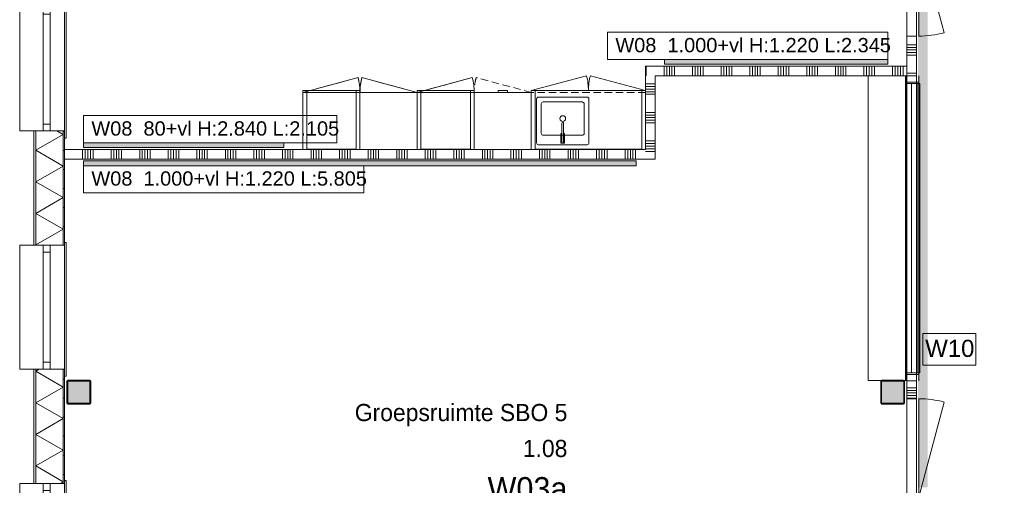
# Model space of a CAD drawing. Header units: millimetres. Extents: x -850 to 154668, y -25041 to 71030.
# Tile 74 of 211: x -470 to 9874, y 30285 to 35173. Entities that reach past the tile are written whole.
import ezdxf
from ezdxf.enums import TextEntityAlignment as Align

# ---------------------------------------------------------------- set-up
doc = ezdxf.new("R2010")
doc.units = ezdxf.units.MM
doc.header["$MEASUREMENT"] = 0
doc.linetypes.add('B0702', pattern=[117.37, 78.119999, -39.250001])
for name, color, linetype in [('42 Binnenwandafw', 7, 'Continuous'), ('42 Binnenwandafw Doorsnede-arcering', 7, 'Continuous'), ('72 VI kastenwanden', 7, 'Continuous'), ('Info Wandafwerking aanduiding', 7, 'Continuous'), ('New_21 Buitenwanden', 7, 'Continuous'), ('New_21 Buitenwanden Doorsnede-arcering', 7, 'Continuous'), ('New_21 Buitenwanden Laagscheidingslijnen', 7, 'Continuous'), ('New_21 Buitenwanden Ramen', 7, 'Continuous'), ('New_22 NC Binnenwanden', 7, 'Continuous'), ('New_22 NC Binnenwanden Deuren', 7, 'Continuous'), ('New_22 NC Binnenwanden Doorsnede-arcering', 7, 'Continuous'), ('New_22 NC Binnenwanden Ramen', 7, 'Continuous'), ('New_23 Vloeren', 7, 'Continuous'), ('New_72 VI kastenwanden', 7, 'Continuous'), ('New_Info Wandafwerking aanduiding', 7, 'Continuous'), ('New_Info Wandafwerking aanduiding Doorsnede-arcering', 7, 'Continuous'), ('New_Z Ruimtefuncties', 7, 'Continuous'), ('New_Z Ruimtefuncties Zone omranding', 7, 'Continuous'), ('New_Z Ruimtefuncties Zone tekst', 7, 'Continuous'), ('S-COLS-____-OTLN.RVT S', 7, 'Continuous'), ('S-COLS-____-OTLN.RVT S 2D arcering', 7, 'Continuous')]:
    doc.layers.add(name, color=color, linetype=linetype)
doc.styles.add('GENERATED_STYLE_1', font='txt')
doc.styles.add('GENERATED_STYLE_2', font='txt')
pattern_1 = [(1e-14, (0, 0), (0, 200), [])]

# ---------------------------------------------------------------- blocks, each defined once
blk = doc.blocks.new('Slab_3_2', base_point=(0, 51155))
at = {"layer": 'New_23 Vloeren', "color": 1, "linetype": 'Continuous', "lineweight": 0, "flags": 128}
blk.add_lwpolyline([(2, 17060), (0, 51155), (0, 51155), (0, 66760), (25600, 66760), (25600, 49880), (31400, 49880)], dxfattribs=at)
blk = doc.blocks.new('Kast basis 2D 22_2')
at = {"layer": 'New_72 VI kastenwanden', "color": 1, "linetype": 'Continuous', "lineweight": 0}
for p, q in [((0, 620), (1200, 620)), ((0, 0), (0, 620)), ((595, 550), (595, 90)), ((1125, 570), (615, 570)), ((890, 554), (850, 554)), ((850, 554), (850, 489)), ((861, 540), (861, 342)), ((861, 489), (861, 540)), ((879, 342), (879, 540)), ((879, 540), (879, 489)), ((890, 489), (890, 554)), ((1145, 90), (1145, 550)), ((1200, 0), (1200, 620)), ((645, 450), (645, 140)), ((1075, 470), (665, 470)), ((850, 489), (861, 489)), ((861, 488), (850, 488)), ((850, 488), (850, 453)), ((850, 453), (861, 453)), ((861, 453), (861, 488)), ((879, 489), (890, 489)), ((890, 488), (879, 488)), ((879, 488), (879, 453)), ((879, 453), (890, 453)), ((890, 453), (890, 488)), ((1095, 140), (1095, 450)), ((665, 120), (1075, 120)), ((0, 0), (1200, 0)), ((0, 0), (580, -155)), ((615, 70), (1125, 70)), ((1200, 0), (620, -155))]:
    blk.add_line(p, q, dxfattribs=at)
blk.add_circle((870, 295), 30, dxfattribs=at)
for centre, radius, start, end in [((615, 550), 20, 90, 180), ((870, 540), 9, 0, 180), ((870, 540), 9, 0, 180), ((1125, 550), 20, 0, 90), ((665, 450), 20, 90, 180), ((1075, 450), 20, 0, 90), ((870, 342), 9, 180.1472, 0.1472), ((665, 140), 20, 180, 270), ((1075, 140), 20, 270, 0), ((0, 0), 600, 345, 0), ((615, 90), 20, 180, 270), ((1200, 0), 600, 180, 195), ((1125, 90), 20, 270, 0)]:
    blk.add_arc(centre, radius, start, end, dxfattribs=at)
blk.add_point((665, 120), dxfattribs=at)
blk = doc.blocks.new('Kast basis 1D 22_5')
at = {"layer": 'New_72 VI kastenwanden', "color": 1, "linetype": 'Continuous', "lineweight": 0}
for p, q in [((0, 600), (600, 600)), ((0, 0), (0, 600)), ((600, 0), (600, 600)), ((0, 0), (600, 0)), ((0, 0), (580, -155))]:
    blk.add_line(p, q, dxfattribs=at)
blk.add_arc((0, 0), 600, 345, 0, dxfattribs=at)
blk = doc.blocks.new('*X823')
at = {"layer": 'New_21 Buitenwanden Doorsnede-arcering', "linetype": 'Continuous', "lineweight": 0, "true_color": 0xe9ebeb}
for points in [[(-302, 33750), (-302, 33750), (-302, 33900), (-302, 33900)], [(-302, 33450), (-302, 33450), (-302, 33600), (-302, 33600)], [(-302, 33150), (-302, 33150), (-302, 33300), (-302, 33300)], [(-302, 32850), (-302, 32850), (-302, 33000), (-302, 33000)]]:
    blk.add_hatch(color=254, dxfattribs=at).paths.add_polyline_path(points)
blk = doc.blocks.new('*X826')
at = {"layer": 'New_21 Buitenwanden Doorsnede-arcering', "linetype": 'Continuous', "lineweight": 0, "true_color": 0xe9ebeb}
for points in [[(-302, 31350), (-302, 31350), (-302, 31500), (-302, 31500)], [(-302, 31050), (-302, 31050), (-302, 31200), (-302, 31200)], [(-302, 30750), (-302, 30750), (-302, 30900), (-302, 30900)], [(-302, 30450), (-302, 30450), (-302, 30600), (-302, 30600)]]:
    blk.add_hatch(color=254, dxfattribs=at).paths.add_polyline_path(points)
blk = doc.blocks.new('*X832')
at = {"layer": 'New_21 Buitenwanden Doorsnede-arcering', "linetype": 'Continuous', "lineweight": 0, "true_color": 0xe9ebeb}
for points in [[(-15, 31350), (-15, 31350), (-15, 31500), (-15, 31500)], [(-15, 31050), (-15, 31050), (-15, 31200), (-15, 31200)], [(-15, 30750), (-15, 30750), (-15, 30900), (-15, 30900)], [(-15, 30450), (-15, 30450), (-15, 30600), (-15, 30600)]]:
    blk.add_hatch(color=254, dxfattribs=at).paths.add_polyline_path(points)
blk = doc.blocks.new('*X833')
at = {"layer": 'New_21 Buitenwanden Doorsnede-arcering', "linetype": 'Continuous', "lineweight": 0, "true_color": 0xe9ebeb}
for points in [[(-15, 33750), (-15, 33750), (-15, 33900), (-15, 33900)], [(-15, 33450), (-15, 33450), (-15, 33600), (-15, 33600)], [(-15, 33150), (-15, 33150), (-15, 33300), (-15, 33300)], [(-15, 32850), (-15, 32850), (-15, 33000), (-15, 33000)]]:
    blk.add_hatch(color=254, dxfattribs=at).paths.add_polyline_path(points)
blk = doc.blocks.new('*X841')
at = {"layer": 'New_21 Buitenwanden Doorsnede-arcering', "color": 254, "linetype": 'Continuous', "lineweight": 0, "true_color": 0xe9ebeb}
for p, q in [((-302, 33803), (-15, 33968)), ((-79, 34005), (-15, 33968)), ((-302, 33803), (-15, 33637)), ((-302, 33471), (-15, 33637)), ((-302, 33471), (-15, 33306)), ((-302, 33140), (-15, 33306)), ((-302, 33140), (-15, 32974)), ((-302, 32809), (-15, 32974)), ((-302, 32809), (-296, 32805))]:
    blk.add_line(p, q, dxfattribs=at)
blk = doc.blocks.new('*X842')
at = {"layer": 'New_21 Buitenwanden Doorsnede-arcering', "color": 254, "linetype": 'Continuous', "lineweight": 0, "true_color": 0xe9ebeb}
for p, q in [((-302, 31483), (-264, 31505)), ((-302, 31483), (-15, 31317)), ((-302, 31152), (-15, 31317)), ((-302, 31152), (-15, 30986)), ((-302, 30820), (-15, 30986)), ((-302, 30820), (-15, 30654)), ((-302, 30489), (-15, 30654)), ((-302, 30489), (-15, 30323)), ((-46, 30305), (-15, 30323))]:
    blk.add_line(p, q, dxfattribs=at)
blk = doc.blocks.new('R1 22_7')
at = {"layer": 'New_21 Buitenwanden Ramen', "color": 1, "linetype": 'Continuous', "lineweight": 0}
for p, q in [((-725, 150.2), (-725, 168.2)), ((-725, 168.2), (680, 168.2)), ((-650, 150.2), (-680, 150.2)), ((-650, 150.2), (-680, 150.2)), ((-650, 135.2), (-650, 150.2)), ((-650, 135.2), (-650, 150.2)), ((-650, 0), (-650, 135.1)), ((-650, 0), (-650, 135.1)), ((650, 135.2), (650, 150.2)), ((650, 135.2), (650, 150.2)), ((650, 150.2), (680, 150.2)), ((650, 150.2), (680, 150.2)), ((650, 0), (650, 135.1)), ((650, 0), (650, 135.1)), ((680, 168.2), (680, 150.2)), ((-650, 0), (-577, 0)), ((-650, -72), (-650, 0)), ((-650, -72), (-650, 0)), ((-577, 0), (-577, -72)), ((-577, 0), (577, 0)), ((577, -72), (577, 0)), ((577, 0), (650, 0)), ((650, -72), (650, 0)), ((650, -72), (650, 0)), ((-577, -72), (-650, -72)), ((-650, -152), (-650, -72)), ((577, -72), (-577, -72)), ((650, -72), (577, -72)), ((650, -152), (650, -72)), ((-650, -170), (-650, -320)), ((650, -320), (650, -170)), ((-650, -320), (650, -320))]:
    blk.add_line(p, q, dxfattribs=at)
at = {"layer": 'New_21 Buitenwanden Ramen', "color": 9, "linetype": 'Continuous', "lineweight": 0}
for p, q in [((-650, 150.2), (650, 150.2)), ((-650, 135.1), (-650, 135.2)), ((-650, 135.1), (-650, 135.2)), ((650, 135.1), (650, 135.2)), ((650, 135.1), (650, 135.2)), ((-650, -170), (-650, -152)), ((650, -170), (650, -152))]:
    blk.add_line(p, q, dxfattribs=at)
blk = doc.blocks.new('Wall_149_2', base_point=(0, 17060))
at = {"layer": 'New_21 Buitenwanden Doorsnede-arcering', "linetype": 'Continuous', "lineweight": 0, "true_color": 0xe9ebeb}
h = blk.add_hatch(dxfattribs=at)
h.set_pattern_fill('930_Lijnen_vert_200_0002', color=254, style=0, pattern_type=2)
h.set_pattern_definition(pattern_1)
h.paths.add_polyline_path([(0, 34005), (-15, 34005), (-15, 32805), (0, 32805)])
h = blk.add_hatch(dxfattribs=at)
h.set_pattern_fill('930_Lijnen_vert_200_0002', color=254, style=0, pattern_type=2)
h.set_pattern_definition(pattern_1)
h.paths.add_polyline_path([(0, 31505), (-15, 31505), (-15, 30305), (0, 30305)])
at = {"layer": 'New_21 Buitenwanden', "color": 8, "linetype": 'Continuous', "lineweight": 0, "true_color": 0x778488}
for p, q in [((-320, 34005), (-302, 34005)), ((-302, 34005), (-222, 34005)), ((-222, 34005), (-150, 34005)), ((-150, 34005), (-15, 34005)), ((-15, 34005), (0, 34005)), ((-15, 34005), (-15, 34005)), ((0, 34005), (0, 33975)), ((-320, 32805), (-302, 32805)), ((-302, 32805), (-222, 32805)), ((-222, 32805), (-150, 32805)), ((-150, 32805), (-15, 32805)), ((-15, 32805), (0, 32805)), ((-15, 32805), (-15, 32805)), ((0, 32805), (0, 32835)), ((-320, 31505), (-302, 31505)), ((-302, 31505), (-222, 31505)), ((-222, 31505), (-150, 31505)), ((-150, 31505), (-15, 31505)), ((-15, 31505), (0, 31505)), ((-15, 31505), (-15, 31505)), ((0, 31505), (0, 31475)), ((0, 30305), (0, 30335)), ((-320, 30305), (-302, 30305)), ((-302, 30305), (-222, 30305)), ((-222, 30305), (-150, 30305)), ((-150, 30305), (-15, 30305)), ((-15, 30305), (0, 30305)), ((-15, 30305), (-15, 30305))]:
    blk.add_line(p, q, dxfattribs=at)
at = {"layer": 'New_21 Buitenwanden', "color": 8, "linetype": 'Continuous', "lineweight": 0, "true_color": 0x778488, "flags": 128}
for points in [[(-320, 34005), (-320, 32805)], [(0, 32805), (0, 34005)], [(-320, 31505), (-320, 30305)], [(0, 30305), (0, 31505)]]:
    blk.add_lwpolyline(points, dxfattribs=at)
at = {"layer": 'New_21 Buitenwanden Laagscheidingslijnen', "color": 8, "linetype": 'Continuous', "lineweight": 0, "true_color": 0x778488}
for p, q in [((-302, 34005), (-302, 32805)), ((-302, 34005), (-302, 32805)), ((-15, 32805), (-15, 34005)), ((-15, 32805), (-15, 34005)), ((-302, 31505), (-302, 30305)), ((-302, 31505), (-302, 30305)), ((-15, 30305), (-15, 31505)), ((-15, 30305), (-15, 31505))]:
    blk.add_line(p, q, dxfattribs=at)
at = {"layer": 'New_21 Buitenwanden', "color": 8, "lineweight": 0, "true_color": 0x778488}
for name in ['*X841', '*X823', '*X833', '*X842', '*X826', '*X832']:
    blk.add_blockref(name, (0, 0), dxfattribs=at)
at = {"layer": 'New_21 Buitenwanden Ramen', "color": 1, "linetype": 'Continuous', "lineweight": 0, "xscale": -1, "zscale": 1000, "rotation": 270.0000000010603}
for p in [(-150, 34655), (-150, 32155), (-150, 29655)]:
    blk.add_blockref('R1 22_7', p, dxfattribs=at)
blk = doc.blocks.new('Wall_262_2', base_point=(6305, 34685))
at = {"layer": '42 Binnenwandafw Doorsnede-arcering', "linetype": 'Continuous', "lineweight": 0, "true_color": 0x934451}
blk.add_hatch(color=15, dxfattribs=at).paths.add_polyline_path([(6305, 34705), (8650, 34705), (8650, 34755), (6305, 34755)])
at = {"layer": '42 Binnenwandafw', "color": 15, "linetype": 'Continuous', "lineweight": 0, "true_color": 0x934451, "flags": 128}
for points in [[(8650, 34755), (6305, 34755)], [(6305, 34755), (6305, 34705)], [(6305, 34705), (8650, 34705)], [(8650, 34705), (8650, 34755)]]:
    blk.add_lwpolyline(points, dxfattribs=at)
blk = doc.blocks.new('Wall_263_2', base_point=(200, 33710))
at = {"layer": '42 Binnenwandafw Doorsnede-arcering', "linetype": 'Continuous', "lineweight": 0, "true_color": 0x934451}
blk.add_hatch(color=15, dxfattribs=at).paths.add_polyline_path([(200, 33640), (6005, 33640), (6005, 33690), (200, 33690)])
at = {"layer": '42 Binnenwandafw', "color": 15, "linetype": 'Continuous', "lineweight": 0, "true_color": 0x934451, "flags": 128}
for points in [[(6005, 33690), (200, 33690)], [(200, 33690), (200, 33640)], [(200, 33640), (6005, 33640)], [(6005, 33640), (6005, 33690)]]:
    blk.add_lwpolyline(points, dxfattribs=at)
blk = doc.blocks.new('Wall_281_2', base_point=(200, 33810))
at = {"layer": '42 Binnenwandafw Doorsnede-arcering', "linetype": 'Continuous', "lineweight": 0, "true_color": 0x934451}
blk.add_hatch(color=15, dxfattribs=at).paths.add_polyline_path([(200, 33830), (2305, 33830), (2305, 33880), (200, 33880)])
at = {"layer": '42 Binnenwandafw', "color": 15, "linetype": 'Continuous', "lineweight": 0, "true_color": 0x934451, "flags": 128}
for points in [[(2305, 33880), (200, 33880)], [(200, 33880), (200, 33830)], [(200, 33830), (2305, 33830)], [(2305, 33830), (2305, 33880)]]:
    blk.add_lwpolyline(points, dxfattribs=at)
blk = doc.blocks.new('Column 201[41]_2', base_point=(1, 3))
at = {"layer": 'S-COLS-____-OTLN.RVT S 2D arcering', "linetype": 'Continuous', "lineweight": 0, "true_color": 0x778488}
h = blk.add_hatch(color=8, dxfattribs=at)
h.paths.add_polyline_path([(26, 31151), (27, 31146), (29, 31142), (34, 31139), (39, 31138), (263, 31138), (267, 31139), (272, 31142), (275, 31146), (276, 31151), (276, 31375), (275, 31380), (272, 31384), (267, 31387), (263, 31388), (39, 31388), (34, 31387), (29, 31384), (27, 31380), (26, 31375)])
h.paths.add_polyline_path([(263, 31146), (39, 31146), (37, 31146), (35, 31147), (34, 31149), (34, 31151), (34, 31375), (34, 31377), (35, 31378), (37, 31380), (39, 31380), (263, 31380), (264, 31380), (266, 31378), (267, 31377), (268, 31375), (268, 31151), (267, 31149), (266, 31147), (264, 31146)], flags=0)
blk.add_hatch(color=8, dxfattribs=at).paths.add_polyline_path([(263, 31380), (39, 31380), (37, 31380), (35, 31378), (34, 31377), (34, 31375), (34, 31151), (34, 31149), (35, 31147), (37, 31146), (39, 31146), (263, 31146), (264, 31146), (266, 31147), (267, 31149), (268, 31151), (268, 31375), (267, 31377), (266, 31378), (264, 31380)])
at = {"layer": 'S-COLS-____-OTLN.RVT S', "color": 1, "linetype": 'Continuous', "lineweight": 0}
for p, q in [((27, 31380), (26, 31375)), ((26, 31375), (26, 31151)), ((29, 31384), (27, 31380)), ((34, 31387), (29, 31384)), ((39, 31388), (34, 31387)), ((34, 31377), (35, 31378)), ((34, 31375), (34, 31377)), ((34, 31151), (34, 31375)), ((35, 31378), (37, 31380)), ((37, 31380), (39, 31380)), ((263, 31388), (39, 31388)), ((39, 31380), (263, 31380)), ((267, 31387), (263, 31388)), ((263, 31380), (264, 31380)), ((264, 31380), (266, 31378)), ((266, 31378), (267, 31377)), ((272, 31384), (267, 31387)), ((267, 31377), (268, 31375)), ((268, 31375), (268, 31151)), ((275, 31380), (272, 31384)), ((276, 31375), (275, 31380)), ((276, 31151), (276, 31375)), ((26, 31151), (27, 31146)), ((27, 31146), (29, 31142)), ((29, 31142), (34, 31139)), ((34, 31149), (34, 31151)), ((35, 31147), (34, 31149)), ((34, 31139), (39, 31138)), ((37, 31146), (35, 31147)), ((39, 31146), (37, 31146)), ((263, 31146), (39, 31146)), ((39, 31138), (263, 31138)), ((264, 31146), (263, 31146)), ((263, 31138), (267, 31139)), ((266, 31147), (264, 31146)), ((267, 31149), (266, 31147)), ((268, 31151), (267, 31149)), ((267, 31139), (272, 31142)), ((272, 31142), (275, 31146)), ((275, 31146), (276, 31151))]:
    blk.add_line(p, q, dxfattribs=at)
blk = doc.blocks.new('Column 202[42]_2', base_point=(1, 3))
at = {"layer": 'S-COLS-____-OTLN.RVT S 2D arcering', "linetype": 'Continuous', "lineweight": 0, "true_color": 0x778488}
h = blk.add_hatch(color=8, dxfattribs=at)
h.paths.add_polyline_path([(8576, 31151), (8577, 31146), (8579, 31142), (8584, 31139), (8589, 31138), (8813, 31138), (8817, 31139), (8822, 31142), (8825, 31146), (8826, 31151), (8826, 31375), (8825, 31380), (8822, 31384), (8817, 31387), (8813, 31388), (8589, 31388), (8584, 31387), (8579, 31384), (8577, 31380), (8576, 31375)])
h.paths.add_polyline_path([(8813, 31146), (8589, 31146), (8587, 31146), (8585, 31147), (8584, 31149), (8584, 31151), (8584, 31375), (8584, 31377), (8585, 31378), (8587, 31380), (8589, 31380), (8813, 31380), (8814, 31380), (8816, 31378), (8817, 31377), (8818, 31375), (8818, 31151), (8817, 31149), (8816, 31147), (8814, 31146)], flags=0)
blk.add_hatch(color=8, dxfattribs=at).paths.add_polyline_path([(8813, 31380), (8589, 31380), (8587, 31380), (8585, 31378), (8584, 31377), (8584, 31375), (8584, 31151), (8584, 31149), (8585, 31147), (8587, 31146), (8589, 31146), (8813, 31146), (8814, 31146), (8816, 31147), (8817, 31149), (8818, 31151), (8818, 31375), (8817, 31377), (8816, 31378), (8814, 31380)])
at = {"layer": 'S-COLS-____-OTLN.RVT S', "color": 1, "linetype": 'Continuous', "lineweight": 0}
for p, q in [((8577, 31380), (8576, 31375)), ((8576, 31375), (8576, 31151)), ((8579, 31384), (8577, 31380)), ((8584, 31387), (8579, 31384)), ((8589, 31388), (8584, 31387)), ((8584, 31377), (8585, 31378)), ((8584, 31375), (8584, 31377)), ((8584, 31151), (8584, 31375)), ((8585, 31378), (8587, 31380)), ((8587, 31380), (8589, 31380)), ((8813, 31388), (8589, 31388)), ((8589, 31380), (8813, 31380)), ((8817, 31387), (8813, 31388)), ((8813, 31380), (8814, 31380)), ((8814, 31380), (8816, 31378)), ((8816, 31378), (8817, 31377)), ((8822, 31384), (8817, 31387)), ((8817, 31377), (8818, 31375)), ((8818, 31375), (8818, 31151)), ((8825, 31380), (8822, 31384)), ((8826, 31375), (8825, 31380)), ((8826, 31151), (8826, 31375)), ((8576, 31151), (8577, 31146)), ((8577, 31146), (8579, 31142)), ((8579, 31142), (8584, 31139)), ((8584, 31149), (8584, 31151)), ((8585, 31147), (8584, 31149)), ((8584, 31139), (8589, 31138)), ((8587, 31146), (8585, 31147)), ((8589, 31146), (8587, 31146)), ((8813, 31146), (8589, 31146)), ((8589, 31138), (8813, 31138)), ((8814, 31146), (8813, 31146)), ((8813, 31138), (8817, 31139)), ((8816, 31147), (8814, 31146)), ((8817, 31149), (8816, 31147)), ((8818, 31151), (8817, 31149)), ((8817, 31139), (8822, 31142)), ((8822, 31142), (8825, 31146)), ((8825, 31146), (8826, 31151))]:
    blk.add_line(p, q, dxfattribs=at)
blk = doc.blocks.new('Kast wand 2D 22_2')
at = {"layer": 'New_72 VI kastenwanden', "color": 1, "linetype": 'B0702', "lineweight": 0}
for p, q in [((1200, 600), (0, 600)), ((0, 600), (0, 0)), ((1200, 0), (1200, 600)), ((0, 0), (1200, 0))]:
    blk.add_line(p, q, dxfattribs=at)
blk = doc.blocks.new('#72 ladekast 4L')
at = {"layer": 'New_72 VI kastenwanden', "color": 9, "linetype": 'Continuous', "lineweight": 0}
for p, q in [((20, 620), (0, 620)), ((0, 620), (0, 40)), ((580, 620), (20, 620)), ((600, 620), (580, 620)), ((600, 40), (600, 620)), ((0, 40), (0, 20)), ((0, 20), (600, 20)), ((350, 20), (250, 20)), ((250, 20), (250, 0)), ((250, 0), (350, 0)), ((350, 0), (350, 20)), ((600, 20), (600, 40))]:
    blk.add_line(p, q, dxfattribs=at)
blk = doc.blocks.new('Kast wand 1D 22_2')
at = {"layer": 'New_72 VI kastenwanden', "color": 1, "linetype": 'B0702', "lineweight": 0}
for p, q in [((600, 600), (0, 600)), ((0, 600), (0, 0)), ((600, 0), (600, 600)), ((0, 0), (600, 0))]:
    blk.add_line(p, q, dxfattribs=at)
blk = doc.blocks.new('Kast wand 1D 22_3')
at = {"layer": 'New_72 VI kastenwanden', "color": 1, "linetype": 'B0702', "lineweight": 0}
for p, q in [((600, 600), (0, 600)), ((0, 600), (0, 0)), ((600, 0), (600, 600)), ((0, 0), (600, 0)), ((0, 0), (580, -155))]:
    blk.add_line(p, q, dxfattribs=at)
blk.add_arc((0, 0), 600, 345, 0, dxfattribs=at)
blk = doc.blocks.new('#72 kadervak')
at = {"layer": 'New_72 VI kastenwanden', "color": 7, "linetype": 'Continuous', "lineweight": 0}
for p, q in [((600, 620), (0, 620)), ((0, 620), (0, 0)), ((600, 620), (0, 620)), ((0, 620), (0, 0)), ((40, 620), (0, 620)), ((0, 620), (0, 0)), ((40, 0), (40, 620)), ((560, 620), (40, 620)), ((40, 620), (40, 615)), ((40, 615), (560, 615)), ((600, 620), (560, 620)), ((560, 620), (560, 0)), ((560, 615), (560, 620)), ((600, 0), (600, 620)), ((600, 0), (600, 620)), ((600, 0), (600, 620)), ((0, 0), (600, 0)), ((0, 0), (600, 0)), ((0, 0), (40, 0)), ((560, 0), (600, 0))]:
    blk.add_line(p, q, dxfattribs=at)
blk = doc.blocks.new('Kast hoog 1D 22_2')
at = {"layer": 'New_72 VI kastenwanden', "color": 1, "linetype": 'Continuous', "lineweight": 0}
for p, q in [((600, 600), (0, 600)), ((0, 600), (0, 0)), ((600, 0), (600, 600)), ((0, 0), (600, 0)), ((0, 0), (580, -155))]:
    blk.add_line(p, q, dxfattribs=at)
blk.add_arc((0, 0), 600, 345, 0, dxfattribs=at)
blk = doc.blocks.new('#72 pantryvak')
at = {"layer": '72 VI kastenwanden', "color": 1, "linetype": 'Continuous', "lineweight": 0}
for p, q in [((1200, 620), (0, 620)), ((0, 620), (0, 0)), ((40, 620), (0, 620)), ((0, 620), (0, 0)), ((1160, 620), (40, 620)), ((40, 620), (40, 0)), ((40, 0), (40, 620)), ((1160, 620), (40, 620)), ((40, 620), (40, 615)), ((40, 615), (1160, 615)), ((1160, 0), (1160, 620)), ((1160, 615), (1160, 620)), ((1160, 620), (1160, 0)), ((1200, 620), (1160, 620)), ((1200, 0), (1200, 620)), ((1200, 0), (1200, 620)), ((0, 0), (1200, 0)), ((0, 0), (40, 0)), ((40, 0), (1160, 0)), ((1160, 0), (1200, 0))]:
    blk.add_line(p, q, dxfattribs=at)
blk = doc.blocks.new('Kast wand 2D 22')
at = {"layer": 'New_72 VI kastenwanden', "color": 1, "linetype": 'B0702', "lineweight": 0}
for p, q in [((1200, 600), (0, 600)), ((0, 600), (0, 0)), ((1200, 0), (1200, 600)), ((0, 0), (1200, 0)), ((0, 0), (580, -155)), ((1200, 0), (620, -155))]:
    blk.add_line(p, q, dxfattribs=at)
for centre, start, end in [((0, 0), 345, 0), ((1200, 0), 180, 195)]:
    blk.add_arc(centre, 600, start, end, dxfattribs=at)
blk = doc.blocks.new('*X2231')
at = {"layer": 'New_22 NC Binnenwanden Doorsnede-arcering', "color": 254, "linetype": 'Continuous', "lineweight": 0, "true_color": 0xe9ebeb}
for p, q in [((8850, 31310), (8916, 31310)), ((8850, 31282), (8916, 31282)), ((8850, 31255), (8916, 31255)), ((8916, 31310), (8950, 31310)), ((8916, 31282), (8950, 31282)), ((8916, 31255), (8950, 31255)), ((8850, 31227), (8916, 31227)), ((8850, 31200), (8916, 31200)), ((8916, 31227), (8950, 31227)), ((8916, 31200), (8950, 31200))]:
    blk.add_line(p, q, dxfattribs=at)
blk = doc.blocks.new('*X2232')
at = {"layer": 'New_22 NC Binnenwanden Doorsnede-arcering', "color": 254, "linetype": 'Continuous', "lineweight": 0, "true_color": 0xe9ebeb}
for p, q in [((8850, 34910), (8916, 34910)), ((8850, 34882), (8916, 34882)), ((8916, 34910), (8950, 34910)), ((8916, 34882), (8950, 34882)), ((8850, 34855), (8916, 34855)), ((8850, 34827), (8916, 34827)), ((8850, 34800), (8916, 34800)), ((8916, 34855), (8950, 34855)), ((8916, 34827), (8950, 34827)), ((8916, 34800), (8950, 34800)), ((8850, 34610), (8916, 34610)), ((8916, 34610), (8950, 34610))]:
    blk.add_line(p, q, dxfattribs=at)
blk = doc.blocks.new('#Pui inbouwgarderobe 03 [2635]')
at = {"layer": 'New_22 NC Binnenwanden Ramen', "color": 9, "linetype": 'Continuous', "lineweight": 0}
for p, q in [((-1317.5, 0), (-1317.5, -399)), ((-1250.5, 0), (-1317.5, 0)), ((1250.5, 0), (-1250.5, 0)), ((1317.5, 0), (1250.5, 0)), ((1317.5, -399), (1317.5, 0)), ((-1317.5, -399), (-1250.5, -399)), ((-1250.5, -399), (-1250.5, -513)), ((1250.5, -513), (1250.5, -399)), ((1250.5, -399), (1317.5, -399)), ((-1250.5, -513), (-1250.5, -543)), ((-1250.5, -543), (-1232.5, -543)), ((-1232.5, -543), (1232.5, -543)), ((1232.5, -543), (1250.5, -543)), ((1250.5, -543), (1250.5, -513))]:
    blk.add_line(p, q, dxfattribs=at)
at = {"layer": 'New_22 NC Binnenwanden Ramen', "color": 1, "linetype": 'Continuous', "lineweight": 0}
for p, q in [((-1250.5, -399), (1250.5, -399)), ((1250.5, -456), (-1250.5, -456)), ((-1250.5, -513), (-1250.5, -543)), ((-1250.5, -543), (-1250.5, -513)), ((-1250.5, -513), (-1250.5, -543)), ((-1250.5, -543), (-1250.5, -513)), ((-1250.5, -513), (-1250.5, -543)), ((-1250.5, -543), (-1250.5, -513)), ((1250.5, -513), (-1250.5, -513)), ((-1250.5, -543), (-1232.5, -543)), ((-1232.5, -543), (-1250.5, -543)), ((1232.5, -543), (1250.5, -543)), ((1250.5, -543), (1232.5, -543)), ((1250.5, -543), (1250.5, -513)), ((1250.5, -513), (1250.5, -543)), ((1250.5, -543), (1250.5, -513))]:
    blk.add_line(p, q, dxfattribs=at)
blk = doc.blocks.new('Rnx verticaal 22')
at = {"layer": 'New_22 NC Binnenwanden Ramen', "color": 1, "linetype": 'Continuous', "lineweight": 0}
for p, q in [((-1600, 0), (-1533, 0)), ((-1533, 0), (-1533, -139)), ((-1533, 0), (1533, 0)), ((1533, -139), (1533, 0)), ((1533, 0), (1600, 0)), ((-1533, -139), (-1600, -139)), ((1533, -139), (-1533, -139)), ((1600, -139), (1533, -139))]:
    blk.add_line(p, q, dxfattribs=at)
at = {"layer": 'New_22 NC Binnenwanden Ramen', "color": 7, "linetype": 'Continuous', "lineweight": 0}
for p, q in [((-1600, -25), (-1600, -125)), ((-1600, -25), (-1600, -125)), ((1600, -25), (1600, -125)), ((1600, -25), (1600, -125))]:
    blk.add_line(p, q, dxfattribs=at)
blk = doc.blocks.new('D1 22')
at = {"layer": 'New_22 NC Binnenwanden Deuren', "color": 1, "linetype": 'Continuous', "lineweight": 0}
for q in [(-482, 268), (-517, 0)]:
    blk.add_line((517, 0), q, dxfattribs=at)
at = {"layer": 'New_22 NC Binnenwanden Deuren', "color": 7, "linetype": 'Continuous', "lineweight": 0}
for p, q in [((-517, -25), (-517, -125)), ((-517, -25), (-517, -125)), ((517, -25), (517, -125)), ((517, -25), (517, -125))]:
    blk.add_line(p, q, dxfattribs=at)
at = {"layer": 'New_22 NC Binnenwanden Deuren', "color": 1, "linetype": 'Continuous', "lineweight": 0}
blk.add_arc((517, 0), 1034, 165, 180, dxfattribs=at)
blk = doc.blocks.new('Wall_413_2', base_point=(8950, 57910))
at = {"layer": 'New_22 NC Binnenwanden', "color": 8, "linetype": 'Continuous', "lineweight": 0, "true_color": 0x778488}
for p, q in [((8950, 35001), (8850, 35001)), ((8850, 34584), (8950, 34584)), ((8950, 31383), (8850, 31383)), ((8950, 31194), (8850, 31194))]:
    blk.add_line(p, q, dxfattribs=at)
at = {"layer": 'New_22 NC Binnenwanden', "color": 8, "linetype": 'Continuous', "lineweight": 0, "true_color": 0x778488, "flags": 128}
for points in [[(8850, 35001), (8850, 34584)], [(8950, 34584), (8950, 35001)], [(8850, 31383), (8850, 31194)], [(8950, 31194), (8950, 31383)]]:
    blk.add_lwpolyline(points, dxfattribs=at)
at = {"layer": 'New_22 NC Binnenwanden', "color": 8, "lineweight": 0, "true_color": 0x778488}
for name in ['*X2232', '*X2231']:
    blk.add_blockref(name, (0, 0), dxfattribs=at)
at = {"layer": 'New_22 NC Binnenwanden Deuren', "color": 1, "linetype": 'Continuous', "lineweight": 0, "xscale": -1, "zscale": 1000, "rotation": 270}
blk.add_blockref('D1 22', (8975, 35518), dxfattribs=at)
at = {"layer": 'New_22 NC Binnenwanden Deuren', "color": 1, "linetype": 'Continuous', "lineweight": 0, "zscale": 1000, "rotation": 270}
blk.add_blockref('D1 22', (8975, 30677), dxfattribs=at)
at = {"layer": 'New_22 NC Binnenwanden Ramen', "color": 1, "linetype": 'Continuous', "lineweight": 0, "xscale": 1.21442125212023, "zscale": 1000, "rotation": 90}
blk.add_blockref('#Pui inbouwgarderobe 03 [2635]', (8444, 32984), dxfattribs=at)
at = {"layer": 'New_22 NC Binnenwanden Ramen', "color": 1, "linetype": 'Continuous', "lineweight": 0, "zscale": 1000, "rotation": 270}
blk.add_blockref('Rnx verticaal 22', (8975, 32983), dxfattribs=at)
blk = doc.blocks.new('*X2435')
at = {"layer": 'New_22 NC Binnenwanden Doorsnede-arcering', "color": 254, "linetype": 'Continuous', "lineweight": 0, "true_color": 0xe9ebeb}
for p, q in [((6205, 34500), (6105, 34500)), ((6205, 34472), (6105, 34472)), ((6205, 34445), (6105, 34445)), ((6205, 34417), (6105, 34417)), ((6205, 34390), (6105, 34390)), ((6205, 34200), (6105, 34200)), ((6205, 34172), (6105, 34172)), ((6205, 34145), (6105, 34145)), ((6205, 34117), (6105, 34117)), ((6205, 34090), (6105, 34090)), ((6205, 33900), (6105, 33900)), ((6205, 33872), (6105, 33872)), ((6205, 33845), (6105, 33845)), ((6205, 33817), (6105, 33817))]:
    blk.add_line(p, q, dxfattribs=at)
blk = doc.blocks.new('*X2436')
at = {"layer": 'New_22 NC Binnenwanden Doorsnede-arcering', "color": 254, "linetype": 'Continuous', "lineweight": 0, "true_color": 0xe9ebeb}
blk.add_line((6205, 33790), (6125, 33790), dxfattribs=at)
blk = doc.blocks.new('*X2437')
at = {"layer": 'New_22 NC Binnenwanden Doorsnede-arcering', "color": 254, "linetype": 'Continuous', "lineweight": 0, "true_color": 0xe9ebeb}
blk.add_line((6125, 33790), (6105, 33790), dxfattribs=at)
blk = doc.blocks.new('Wall_473_2', base_point=(6205, 34685))
at = {"layer": 'New_22 NC Binnenwanden', "color": 8, "linetype": 'Continuous', "lineweight": 0, "true_color": 0x778488, "flags": 128}
for points in [[(6105, 34585), (6105, 33810)], [(6205, 33710), (6205, 34585)], [(6205, 33710), (6105, 33710)]]:
    blk.add_lwpolyline(points, dxfattribs=at)
at = {"layer": 'New_22 NC Binnenwanden', "color": 8, "lineweight": 0, "true_color": 0x778488}
for name in ['*X2435', '*X2437', '*X2436']:
    blk.add_blockref(name, (0, 0), dxfattribs=at)
blk = doc.blocks.new('*X2439')
at = {"layer": 'New_22 NC Binnenwanden Doorsnede-arcering', "color": 254, "linetype": 'Continuous', "lineweight": 0, "true_color": 0xe9ebeb}
for p, q in [((6110, 34685), (6110, 34594)), ((6300, 34685), (6300, 34594)), ((6327, 34685), (6327, 34594)), ((6355, 34685), (6355, 34594)), ((6382, 34685), (6382, 34594)), ((6410, 34685), (6410, 34594)), ((6600, 34685), (6600, 34594)), ((6627, 34685), (6627, 34594)), ((6655, 34685), (6655, 34594)), ((6682, 34685), (6682, 34594)), ((6710, 34685), (6710, 34594)), ((6900, 34685), (6900, 34594)), ((6927, 34685), (6927, 34594)), ((6955, 34685), (6955, 34594)), ((6982, 34685), (6982, 34594)), ((7010, 34685), (7010, 34594)), ((7200, 34685), (7200, 34594)), ((7227, 34685), (7227, 34594)), ((7255, 34685), (7255, 34594)), ((7282, 34685), (7282, 34594)), ((7310, 34685), (7310, 34594)), ((7500, 34685), (7500, 34594)), ((7527, 34685), (7527, 34594)), ((7555, 34685), (7555, 34594)), ((7582, 34685), (7582, 34594)), ((7610, 34685), (7610, 34594)), ((7800, 34685), (7800, 34594)), ((7827, 34685), (7827, 34594)), ((7855, 34685), (7855, 34594)), ((7882, 34685), (7882, 34594)), ((7910, 34685), (7910, 34594)), ((8100, 34685), (8100, 34594)), ((8127, 34685), (8127, 34594)), ((8155, 34685), (8155, 34594)), ((8182, 34685), (8182, 34594)), ((8210, 34685), (8210, 34594)), ((8400, 34685), (8400, 34594)), ((8427, 34685), (8427, 34594)), ((8455, 34685), (8455, 34594)), ((8482, 34685), (8482, 34594)), ((8510, 34685), (8510, 34594)), ((8700, 34685), (8700, 34594)), ((8727, 34685), (8727, 34594)), ((8755, 34685), (8755, 34594)), ((8782, 34685), (8782, 34594)), ((8810, 34685), (8810, 34594)), ((6110, 34594), (6110, 34585)), ((6300, 34594), (6300, 34585)), ((6327, 34594), (6327, 34585)), ((6355, 34594), (6355, 34585)), ((6382, 34594), (6382, 34585)), ((6410, 34594), (6410, 34585)), ((6600, 34594), (6600, 34585)), ((6627, 34594), (6627, 34585)), ((6655, 34594), (6655, 34585)), ((6682, 34594), (6682, 34585)), ((6710, 34594), (6710, 34585)), ((6900, 34594), (6900, 34585)), ((6927, 34594), (6927, 34585)), ((6955, 34594), (6955, 34585)), ((6982, 34594), (6982, 34585)), ((7010, 34594), (7010, 34585)), ((7200, 34594), (7200, 34585)), ((7227, 34594), (7227, 34585)), ((7255, 34594), (7255, 34585)), ((7282, 34594), (7282, 34585)), ((7310, 34594), (7310, 34585)), ((7500, 34594), (7500, 34585)), ((7527, 34594), (7527, 34585)), ((7555, 34594), (7555, 34585)), ((7582, 34594), (7582, 34585)), ((7610, 34594), (7610, 34585)), ((7800, 34594), (7800, 34585)), ((7827, 34594), (7827, 34585)), ((7855, 34594), (7855, 34585)), ((7882, 34594), (7882, 34585)), ((7910, 34594), (7910, 34585)), ((8100, 34594), (8100, 34585)), ((8127, 34594), (8127, 34585)), ((8155, 34594), (8155, 34585)), ((8182, 34594), (8182, 34585)), ((8210, 34594), (8210, 34585)), ((8400, 34594), (8400, 34585)), ((8427, 34594), (8427, 34585)), ((8455, 34594), (8455, 34585)), ((8482, 34594), (8482, 34585)), ((8510, 34594), (8510, 34585)), ((8700, 34594), (8700, 34585)), ((8727, 34594), (8727, 34585)), ((8755, 34594), (8755, 34585)), ((8782, 34594), (8782, 34585)), ((8810, 34594), (8810, 34585))]:
    blk.add_line(p, q, dxfattribs=at)
blk = doc.blocks.new('Wall_474_2', base_point=(8950, 34685))
at = {"layer": 'New_22 NC Binnenwanden', "color": 8, "linetype": 'Continuous', "lineweight": 0, "true_color": 0x778488, "flags": 128}
for points in [[(8850, 34685), (6105, 34685)], [(6105, 34585), (6105, 34685)], [(8850, 34585), (8850, 34685)], [(6205, 34585), (8850, 34585)]]:
    blk.add_lwpolyline(points, dxfattribs=at)
at = {"layer": 'New_22 NC Binnenwanden', "color": 8, "lineweight": 0, "true_color": 0x778488}
blk.add_blockref('*X2439', (0, 0), dxfattribs=at)
blk = doc.blocks.new('*X2441')
at = {"layer": 'New_22 NC Binnenwanden Doorsnede-arcering', "color": 254, "linetype": 'Continuous', "lineweight": 0, "true_color": 0xe9ebeb}
for p, q in [((1, 33710), (1, 33810)), ((191, 33710), (191, 33810)), ((218, 33710), (218, 33810)), ((246, 33710), (246, 33810)), ((273, 33710), (273, 33810)), ((301, 33710), (301, 33810)), ((491, 33710), (491, 33810)), ((518, 33710), (518, 33810)), ((546, 33710), (546, 33810)), ((573, 33710), (573, 33810)), ((601, 33710), (601, 33810)), ((791, 33710), (791, 33810)), ((818, 33710), (818, 33810)), ((846, 33710), (846, 33810)), ((873, 33710), (873, 33810)), ((901, 33710), (901, 33810)), ((1091, 33710), (1091, 33810)), ((1118, 33710), (1118, 33810)), ((1146, 33710), (1146, 33810)), ((1173, 33710), (1173, 33810)), ((1201, 33710), (1201, 33810)), ((1391, 33710), (1391, 33810)), ((1418, 33710), (1418, 33810)), ((1446, 33710), (1446, 33810)), ((1473, 33710), (1473, 33810)), ((1501, 33710), (1501, 33810)), ((1691, 33710), (1691, 33810)), ((1718, 33710), (1718, 33810)), ((1746, 33710), (1746, 33810)), ((1773, 33710), (1773, 33810)), ((1801, 33710), (1801, 33810)), ((1991, 33710), (1991, 33810)), ((2018, 33710), (2018, 33810)), ((2046, 33710), (2046, 33810)), ((2073, 33710), (2073, 33810)), ((2101, 33710), (2101, 33810)), ((2291, 33710), (2291, 33810)), ((2318, 33710), (2318, 33810)), ((2346, 33710), (2346, 33810)), ((2373, 33710), (2373, 33810)), ((2401, 33710), (2401, 33810)), ((2591, 33710), (2591, 33810)), ((2618, 33710), (2618, 33810)), ((2646, 33710), (2646, 33810)), ((2673, 33710), (2673, 33810)), ((2701, 33710), (2701, 33810)), ((2891, 33710), (2891, 33810)), ((2918, 33710), (2918, 33810)), ((2946, 33710), (2946, 33810)), ((2973, 33710), (2973, 33810)), ((3001, 33710), (3001, 33810)), ((3191, 33710), (3191, 33810)), ((3218, 33710), (3218, 33810)), ((3246, 33710), (3246, 33810)), ((3273, 33710), (3273, 33810)), ((3301, 33710), (3301, 33810)), ((3491, 33710), (3491, 33810)), ((3518, 33710), (3518, 33810)), ((3546, 33710), (3546, 33810)), ((3573, 33710), (3573, 33810)), ((3601, 33710), (3601, 33810)), ((3791, 33710), (3791, 33810)), ((3818, 33710), (3818, 33810)), ((3846, 33710), (3846, 33810)), ((3873, 33710), (3873, 33810)), ((3901, 33710), (3901, 33810)), ((4091, 33710), (4091, 33810)), ((4118, 33710), (4118, 33810)), ((4146, 33710), (4146, 33810)), ((4173, 33710), (4173, 33810)), ((4201, 33710), (4201, 33810)), ((4391, 33710), (4391, 33810)), ((4418, 33710), (4418, 33810)), ((4446, 33710), (4446, 33810)), ((4473, 33710), (4473, 33810)), ((4501, 33710), (4501, 33810)), ((4691, 33710), (4691, 33810)), ((4718, 33710), (4718, 33810)), ((4746, 33710), (4746, 33810)), ((4773, 33710), (4773, 33810)), ((4801, 33710), (4801, 33810)), ((4991, 33710), (4991, 33810)), ((5018, 33710), (5018, 33810)), ((5046, 33710), (5046, 33810)), ((5073, 33710), (5073, 33810)), ((5101, 33710), (5101, 33810)), ((5291, 33710), (5291, 33810)), ((5318, 33710), (5318, 33810)), ((5346, 33710), (5346, 33810)), ((5373, 33710), (5373, 33810)), ((5401, 33710), (5401, 33810)), ((5591, 33710), (5591, 33810)), ((5618, 33710), (5618, 33810)), ((5646, 33710), (5646, 33810)), ((5673, 33710), (5673, 33810)), ((5701, 33710), (5701, 33810)), ((5891, 33710), (5891, 33810)), ((5918, 33710), (5918, 33810)), ((5946, 33710), (5946, 33810)), ((5973, 33710), (5973, 33810)), ((6001, 33710), (6001, 33810))]:
    blk.add_line(p, q, dxfattribs=at)
blk = doc.blocks.new('Wall_475_2', base_point=(6205, 33710))
at = {"layer": 'New_22 NC Binnenwanden', "color": 8, "linetype": 'Continuous', "lineweight": 0, "true_color": 0x778488, "flags": 128}
for points in [[(6105, 33810), (0, 33810)], [(0, 33810), (0, 33710)], [(0, 33710), (6105, 33710)]]:
    blk.add_lwpolyline(points, dxfattribs=at)
at = {"layer": 'New_22 NC Binnenwanden', "color": 8, "lineweight": 0, "true_color": 0x778488}
blk.add_blockref('*X2441', (0, 0), dxfattribs=at)
blk = doc.blocks.new('Groepsruimte SBO 5_1.08_48_2', base_point=(4139, 30615))
at = {"layer": 'New_Z Ruimtefuncties Zone tekst', "color": 2, "lineweight": 0}
for tag, height, style, p in [('ROOM_NAME', 180, 'GENERATED_STYLE_1', (5284, 31139)), ('DUMMY_938', 180, 'GENERATED_STYLE_1', (5284, 31180)), ('ROOM_NUMBER', 180, 'GENERATED_STYLE_1', (5284, 30762)), ('DUMMY_939', 180, 'GENERATED_STYLE_1', (5284, 30803)), ('stWallCovering', 240, 'GENERATED_STYLE_2', (5284, 30371))]:
    blk.add_attdef(tag, text='', height=height, dxfattribs=dict(at, style=style)).set_placement(p, align=Align.TOP_RIGHT)
at = {"layer": 'New_Z Ruimtefuncties Zone tekst', "color": 2, "lineweight": 0, "style": 'GENERATED_STYLE_2'}
blk.add_attdef('DUMMY_940', text='', height=240, dxfattribs=at).set_placement((2994, 30426), align=Align.TOP_LEFT)
blk = doc.blocks.new('Wall_641_2', base_point=(9018, 30215))
at = {"layer": 'New_Info Wandafwerking aanduiding Doorsnede-arcering', "linetype": 'Continuous', "lineweight": 0}
blk.add_hatch(color=1, dxfattribs=at).paths.add_polyline_path([(9068, 30265), (9068, 57981), (8968, 57981), (8968, 30265)])

msp = doc.modelspace()

# ---------------------------------------------------------------- linework, layer by layer
at = {"layer": 'Info Wandafwerking aanduiding', "color": 9, "linetype": 'Continuous', "lineweight": 0, "flags": 128}
for points in [[(5705, 35041), (8650, 35041), (8650, 34755), (5705, 34755)], [(200, 34166), (2860, 34166), (2860, 33880), (200, 33880)], [(200, 33640), (3145, 33640), (3145, 33354), (200, 33354)]]:
    msp.add_lwpolyline(points, close=True, dxfattribs=at)
at = {"layer": 'New_Info Wandafwerking aanduiding', "color": 9, "linetype": 'Continuous', "lineweight": 0, "flags": 128}
msp.add_lwpolyline([(9018, 31880), (9575, 31880), (9575, 31547), (9018, 31547)], close=True, dxfattribs=at)
at = {"layer": 'New_Z Ruimtefuncties Zone omranding', "color": 41, "linetype": 'Continuous', "lineweight": 0, "true_color": 0xffeeaa, "flags": 128}
msp.add_lwpolyline([(8950, 57960), (8950, 30160), (9505, 30160), (9505, 26200), (6755, 26200), (6755, 24315)], dxfattribs=at)
at = {"layer": 'New_Z Ruimtefuncties Zone omranding', "color": 231, "linetype": 'Continuous', "lineweight": 0, "true_color": 0xf9acba, "flags": 128}
for points in [[(0, 36285), (0, 33810), (6105, 33810), (6105, 34685), (8850, 34685), (8850, 36035), (8850, 40935), (8575, 40935), (8575, 41110), (2700, 41110), (2700, 39448), (0, 39448), (0, 39093)], [(6205, 33710), (0, 33710), (0, 31385), (0, 31135), (0, 26510), (151, 26510), (6655, 26510), (6655, 30160), (8850, 30160), (8850, 31135), (8850, 31385), (8850, 34585), (6205, 34585)]]:
    msp.add_lwpolyline(points, close=True, dxfattribs=at)

# ---------------------------------------------------------------- block references
at = {"layer": '42 Binnenwandafw', "color": 15, "lineweight": 0, "true_color": 0x934451}
for name, p in [('Wall_262_2', (6305, 34685)), ('Wall_281_2', (200, 33810)), ('Wall_263_2', (200, 33710))]:
    msp.add_blockref(name, p, dxfattribs=at)
at = {"layer": '72 VI kastenwanden', "color": 1, "linetype": 'Continuous', "lineweight": 0, "xscale": -1, "zscale": 1000, "rotation": 180}
msp.add_blockref('#72 pantryvak', (4905, 34430), dxfattribs=at)
at = {"layer": 'New_21 Buitenwanden', "color": 8, "lineweight": 0, "true_color": 0x778488}
msp.add_blockref('Wall_149_2', (0, 17060), dxfattribs=at)
at = {"layer": 'New_22 NC Binnenwanden', "color": 8, "lineweight": 0, "true_color": 0x778488}
for name, p in [('Wall_413_2', (8950, 57910)), ('Wall_474_2', (8950, 34685)), ('Wall_473_2', (6205, 34685)), ('Wall_475_2', (6205, 33710))]:
    msp.add_blockref(name, p, dxfattribs=at)
at = {"layer": 'New_23 Vloeren', "color": 1, "linetype": 'Continuous', "lineweight": 0}
msp.add_blockref('Slab_3_2', (0, 51155), dxfattribs=at)
at = {"layer": 'New_72 VI kastenwanden', "color": 1, "linetype": 'Continuous', "lineweight": 0, "xscale": -1, "zscale": 1000, "rotation": 180}
for name, p in [('Kast basis 1D 22_5', (2505, 34410)), ('Kast basis 1D 22_5', (3705, 34410)), ('Kast wand 1D 22_2', (2505, 34410)), ('Kast wand 1D 22_2', (3705, 34410))]:
    msp.add_blockref(name, p, dxfattribs=at)
at = {"layer": 'New_72 VI kastenwanden', "color": 1, "linetype": 'Continuous', "lineweight": 0, "zscale": 1000, "rotation": 180}
for name, p in [('Kast wand 2D 22', (3705, 34410)), ('Kast hoog 1D 22_2', (3705, 34410)), ('Kast wand 1D 22_3', (3705, 34410)), ('Kast wand 2D 22', (4905, 34410)), ('Kast wand 1D 22_3', (4905, 34410)), ('Kast basis 2D 22_2', (6105, 34430)), ('#72 kadervak', (3105, 34430)), ('#72 kadervak', (4305, 34430)), ('Kast wand 2D 22_2', (6105, 34410))]:
    msp.add_blockref(name, p, dxfattribs=at)
at = {"layer": 'New_72 VI kastenwanden', "color": 253, "linetype": 'Continuous', "lineweight": 0, "true_color": 0x99a3a6, "zscale": 1000, "rotation": 180}
msp.add_blockref('#72 ladekast 4L', (4905, 34430), dxfattribs=at)
at = {"layer": 'New_Info Wandafwerking aanduiding', "color": 1, "lineweight": 0}
msp.add_blockref('Wall_641_2', (9018, 30215), dxfattribs=at)
at = {"layer": 'New_Z Ruimtefuncties', "color": 2, "linetype": 'Continuous', "lineweight": 0}
msp.add_blockref('Groepsruimte SBO 5_1.08_48_2', (4139, 30615), dxfattribs=at).add_auto_attribs({'ROOM_NAME': 'Groepsruimte SBO 5', 'ROOM_NUMBER': '1.08', 'stWallCovering': 'W03a'})
at = {"layer": 'S-COLS-____-OTLN.RVT S', "color": 1, "linetype": 'Continuous', "lineweight": 0}
for name in ['Column 201[41]_2', 'Column 202[42]_2']:
    msp.add_blockref(name, (1, 3), dxfattribs=at)

# ---------------------------------------------------------------- texts
at = {"layer": 'Info Wandafwerking aanduiding', "color": 2, "linetype": 'Continuous', "lineweight": 0, "char_height": 150, "style": 'GENERATED_STYLE_1'}
for s, insert, attachment_point in [('\\A1;{\\pql;\\fArial|b0|i0|c0|p38; W08 \\fArial|b0|i0|c0|p38; \\fArial|b0|i0|c0|p38;1.000\\fArial|b0|i0|c0|p38;+vl H:\\fArial|b0|i0|c0|p38;1.220\\fArial|b0|i0|c0|p38; L:\\fArial|b0|i0|c0|p38;2.345}', (5730, 34829), 7), ('\\A1;{\\pql;\\fArial|b0|i0|c0|p38; W08 \\fArial|b0|i0|c0|p38; \\fArial|b0|i0|c0|p38;80\\fArial|b0|i0|c0|p38;+vl H:\\fArial|b0|i0|c0|p38;2.840\\fArial|b0|i0|c0|p38; L:\\fArial|b0|i0|c0|p38;2.105}', (225, 33954), 7), ('\\A1;{\\pql;\\fArial|b0|i0|c0|p38; W08 \\fArial|b0|i0|c0|p38; \\fArial|b0|i0|c0|p38;1.000\\fArial|b0|i0|c0|p38;+vl H:\\fArial|b0|i0|c0|p38;1.220\\fArial|b0|i0|c0|p38; L:\\fArial|b0|i0|c0|p38;5.805}', (225, 33581), 1)]:
    msp.add_mtext(s, dxfattribs=dict(at, insert=insert, attachment_point=attachment_point))
at = {"layer": 'New_Info Wandafwerking aanduiding', "color": 2, "linetype": 'Continuous', "lineweight": 0, "insert": (9043, 31630), "char_height": 180, "attachment_point": 7, "style": 'GENERATED_STYLE_1'}
msp.add_mtext('\\A1;{\\pql;\\fArial|b0|i0|c0|p38;W10}', dxfattribs=at)

doc.saveas('drawing.dxf')
